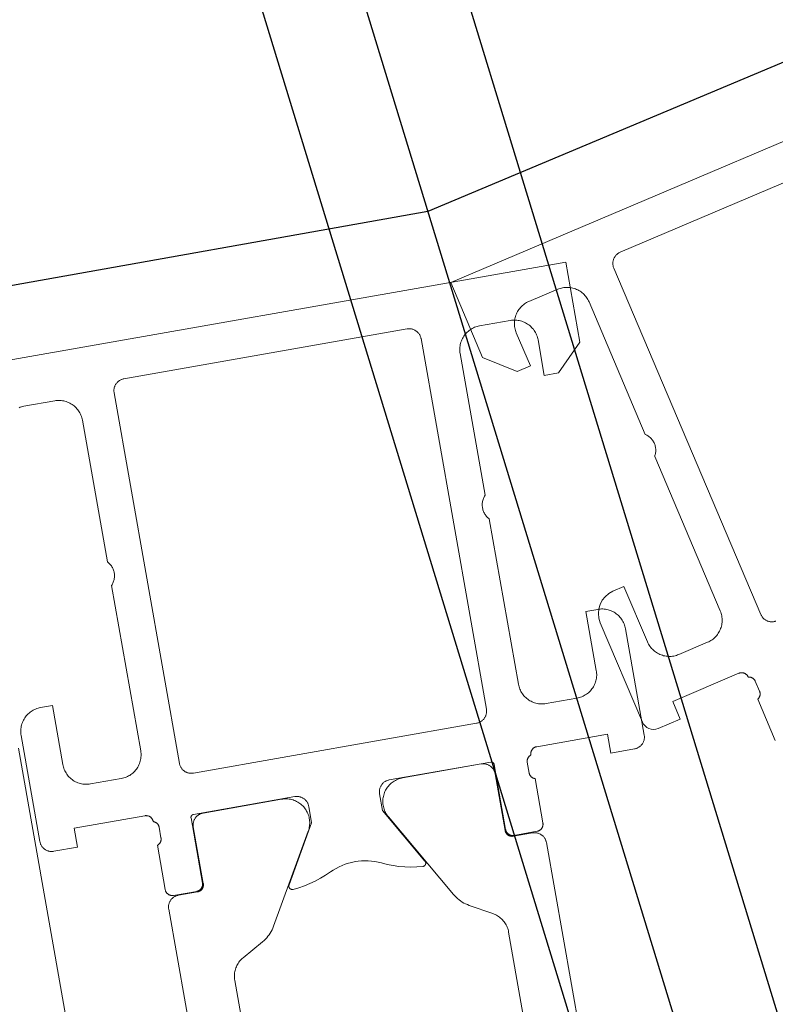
# Model space of a CAD drawing. Header units: metres. Extents: x 63115 to 703450, y -261936 to -53969.
# Tile 96 of 256: x 164896 to 164927, y -143811 to -143770. Entities that reach past the tile are written whole.
import ezdxf

# ---------------------------------------------------------------- set-up
doc = ezdxf.new("R2010")
doc.units = ezdxf.units.M
doc.layers.add('_01Hulplijnen', color=6, linetype='Continuous', plot=False)
for name, color, linetype in [('_02Binnenwanden', 2, 'Continuous'), ('_03-PROJECTION', 1, 'Continuous'), ('LAYER98', 7, 'Continuous')]:
    doc.layers.add(name, color=color, linetype=linetype)

# ---------------------------------------------------------------- blocks, each defined once
blk = doc.blocks.new('*U182')
at = {"layer": '_01Hulplijnen'}
blk.add_lwpolyline([(0, 113.503), (0, 0)], dxfattribs=at)
at = {"layer": '_02Binnenwanden'}
blk.add_lwpolyline([(-35.02, 0), (-35.02, 9.473), (-4.17, 9.473), (-4.17, 113.503), (4.17, 113.503), (4.17, 9.473), (35.02, 9.473), (35.02, 0)], close=True, dxfattribs=at)
blk = doc.blocks.new('schuco ruit')
at = {"layer": 'LAYER98', "color": 7, "linetype": 'Continuous', "lineweight": 9}
for points in [[(923.534, 57.185), (923.534, 55.684), (922.934, 55.684), (921.835, 56.784), (921.835, 60.184), (947.835, 60.184)], [(947.835, 60.184), (947.835, 56.784), (946.734, 55.684), (946.134, 55.684), (946.134, 57.185)], [(928.835, 58.584), (928.807, 58.584), (928.78, 58.581), (928.753, 58.578), (928.727, 58.573), (928.701, 58.566), (928.674, 58.558), (928.649, 58.549), (928.625, 58.538), (928.6, 58.526), (928.577, 58.513), (928.553, 58.498), (928.532, 58.483), (928.51, 58.465), (928.491, 58.447), (928.471, 58.428), (928.453, 58.408), (928.436, 58.387), (928.42, 58.365), (928.406, 58.342), (928.392, 58.319), (928.38, 58.294), (928.37, 58.269), (928.361, 58.244), (928.352, 58.218), (928.346, 58.192), (928.34, 58.165), (928.337, 58.139), (928.335, 58.111), (928.335, 58.084)], [(940.835, 58.584), (928.835, 58.584)], [(941.335, 58.084), (941.334, 58.111), (941.332, 58.139), (941.328, 58.165), (941.323, 58.192), (941.316, 58.218), (941.308, 58.244), (941.298, 58.269), (941.288, 58.294), (941.276, 58.319), (941.262, 58.342), (941.248, 58.365), (941.232, 58.387), (941.215, 58.408), (941.197, 58.428), (941.178, 58.447), (941.158, 58.465), (941.137, 58.483), (941.115, 58.498), (941.092, 58.513), (941.069, 58.526), (941.045, 58.538), (941.019, 58.549), (940.994, 58.558), (940.968, 58.566), (940.942, 58.573), (940.916, 58.578), (940.888, 58.581), (940.861, 58.584), (940.835, 58.584)], [(924.534, 58.185), (924.48, 58.183), (924.426, 58.179), (924.373, 58.172), (924.319, 58.161)], [(925.835, 58.185), (924.534, 58.185)], [(926.835, 57.185), (926.833, 57.239), (926.829, 57.293), (926.821, 57.347), (926.811, 57.4), (926.797, 57.452), (926.782, 57.504), (926.763, 57.555), (926.742, 57.605), (926.717, 57.653), (926.691, 57.7), (926.662, 57.746), (926.63, 57.79), (926.596, 57.832), (926.56, 57.873), (926.522, 57.911), (926.482, 57.947), (926.439, 57.981), (926.395, 58.013), (926.35, 58.042), (926.302, 58.068), (926.254, 58.092), (926.205, 58.114), (926.154, 58.132), (926.102, 58.148), (926.049, 58.161), (925.996, 58.172), (925.942, 58.179), (925.888, 58.183), (925.835, 58.185)], [(928.335, 58.084), (928.335, 42.384)], [(941.335, 42.384), (941.335, 58.084)], [(943.835, 58.185), (943.78, 58.183), (943.726, 58.179), (943.672, 58.172), (943.62, 58.161), (943.567, 58.148), (943.515, 58.132), (943.464, 58.114), (943.415, 58.092), (943.366, 58.068), (943.319, 58.042), (943.273, 58.013), (943.229, 57.981), (943.187, 57.947), (943.146, 57.911), (943.108, 57.873), (943.072, 57.832), (943.038, 57.79), (943.006, 57.746), (942.977, 57.7), (942.951, 57.653), (942.926, 57.605), (942.905, 57.555), (942.886, 57.504), (942.871, 57.452), (942.858, 57.4), (942.847, 57.347), (942.84, 57.293), (942.836, 57.239), (942.835, 57.185)], [(945.134, 58.185), (943.835, 58.185)], [(946.134, 57.185), (946.132, 57.239), (946.128, 57.293), (946.121, 57.347), (946.111, 57.4), (946.098, 57.452), (946.082, 57.504), (946.063, 57.555), (946.042, 57.605), (946.018, 57.653), (945.991, 57.7), (945.962, 57.746), (945.93, 57.79), (945.896, 57.832), (945.86, 57.873), (945.822, 57.911), (945.782, 57.947), (945.74, 57.981), (945.696, 58.013), (945.65, 58.042), (945.603, 58.068), (945.554, 58.092), (945.504, 58.114), (945.454, 58.132), (945.402, 58.148), (945.349, 58.161), (945.296, 58.172), (945.243, 58.179), (945.188, 58.183), (945.134, 58.185)], [(926.835, 51.184), (926.835, 57.185)], [(942.835, 57.185), (942.835, 51.184)], [(926.835, 50.184), (926.861, 50.214), (926.885, 50.244), (926.909, 50.276), (926.93, 50.309), (926.949, 50.344), (926.966, 50.379), (926.982, 50.415), (926.996, 50.452), (927.007, 50.49), (927.017, 50.528), (927.025, 50.567), (927.03, 50.606), (927.033, 50.645), (927.035, 50.684), (927.033, 50.724), (927.03, 50.763), (927.025, 50.802), (927.017, 50.841), (927.007, 50.879), (926.996, 50.917), (926.982, 50.954), (926.966, 50.99), (926.949, 51.025), (926.93, 51.059), (926.909, 51.093), (926.885, 51.125), (926.861, 51.155), (926.835, 51.184)], [(942.835, 51.184), (942.808, 51.155), (942.783, 51.125), (942.76, 51.093), (942.739, 51.059), (942.719, 51.025), (942.702, 50.99), (942.686, 50.954), (942.672, 50.917), (942.661, 50.879), (942.651, 50.841), (942.644, 50.802), (942.638, 50.763), (942.635, 50.724), (942.634, 50.684), (942.635, 50.645), (942.638, 50.606), (942.644, 50.567), (942.651, 50.528), (942.661, 50.49), (942.672, 50.452), (942.686, 50.415), (942.702, 50.379), (942.719, 50.344), (942.739, 50.309), (942.76, 50.276), (942.783, 50.244), (942.808, 50.214), (942.835, 50.184)], [(926.835, 43.184), (926.835, 50.184)], [(942.835, 50.184), (942.835, 43.184)], [(922.034, 44.684), (922.036, 44.739), (922.04, 44.793), (922.047, 44.846), (922.057, 44.899), (922.071, 44.952), (922.087, 45.004), (922.105, 45.055), (922.127, 45.104), (922.151, 45.153), (922.177, 45.2), (922.207, 45.246), (922.238, 45.29), (922.272, 45.332), (922.308, 45.372), (922.346, 45.41), (922.387, 45.447), (922.429, 45.481), (922.473, 45.512), (922.519, 45.541), (922.566, 45.568), (922.615, 45.592), (922.664, 45.613), (922.715, 45.632), (922.767, 45.648), (922.819, 45.661), (922.873, 45.671), (922.926, 45.679), (922.98, 45.683), (923.034, 45.684)], [(923.034, 45.684), (923.534, 45.684), (923.534, 43.184)], [(946.134, 43.184), (946.134, 45.684), (946.634, 45.684)], [(946.634, 45.684), (946.688, 45.683), (946.743, 45.679), (946.796, 45.671), (946.849, 45.661), (946.902, 45.648), (946.954, 45.632), (947.004, 45.613), (947.054, 45.592), (947.103, 45.568), (947.15, 45.541), (947.196, 45.512), (947.24, 45.481), (947.282, 45.447), (947.322, 45.41), (947.36, 45.372), (947.396, 45.332), (947.43, 45.29), (947.462, 45.246), (947.491, 45.2), (947.518, 45.153), (947.542, 45.104), (947.563, 45.055), (947.582, 45.004), (947.598, 44.952), (947.611, 44.899), (947.621, 44.846), (947.628, 44.793), (947.632, 44.739), (947.634, 44.684)], [(922.035, 40.184), (922.034, 44.684)], [(947.634, 44.684), (947.634, 40.184)], [(921.835, 19.094), (921.835, 44.174)], [(923.534, 43.184), (923.536, 43.13), (923.54, 43.076), (923.547, 43.023), (923.557, 42.97), (923.571, 42.917), (923.587, 42.865), (923.605, 42.814), (923.627, 42.765), (923.651, 42.716), (923.677, 42.669), (923.707, 42.623), (923.738, 42.579), (923.772, 42.537), (923.808, 42.497), (923.846, 42.458), (923.887, 42.422), (923.929, 42.388), (923.973, 42.357), (924.019, 42.327), (924.066, 42.301), (924.115, 42.277), (924.164, 42.255), (924.215, 42.237), (924.267, 42.221), (924.319, 42.208), (924.373, 42.198), (924.426, 42.19), (924.48, 42.186), (924.534, 42.184)], [(925.835, 42.184), (925.888, 42.186), (925.942, 42.19), (925.996, 42.198), (926.049, 42.208), (926.102, 42.221), (926.154, 42.237), (926.205, 42.255), (926.254, 42.277), (926.302, 42.301), (926.35, 42.327), (926.395, 42.357), (926.439, 42.388), (926.482, 42.422), (926.522, 42.458), (926.56, 42.497), (926.596, 42.537), (926.63, 42.579), (926.662, 42.623), (926.691, 42.669), (926.717, 42.716), (926.742, 42.765), (926.763, 42.814), (926.782, 42.865), (926.797, 42.917), (926.811, 42.97), (926.821, 43.023), (926.829, 43.076), (926.833, 43.13), (926.835, 43.184)], [(942.835, 43.184), (942.836, 43.13), (942.84, 43.076), (942.847, 43.023), (942.858, 42.97), (942.871, 42.917), (942.886, 42.865), (942.905, 42.814), (942.926, 42.765), (942.951, 42.716), (942.977, 42.669), (943.006, 42.623), (943.038, 42.579), (943.072, 42.537), (943.108, 42.497), (943.146, 42.458), (943.187, 42.422), (943.229, 42.388), (943.273, 42.357), (943.319, 42.327), (943.366, 42.301), (943.415, 42.277), (943.464, 42.255), (943.515, 42.237), (943.567, 42.221), (943.62, 42.208), (943.672, 42.198), (943.726, 42.19), (943.78, 42.186), (943.835, 42.184)], [(945.134, 42.184), (945.188, 42.186), (945.243, 42.19), (945.296, 42.198), (945.349, 42.208), (945.402, 42.221), (945.454, 42.237), (945.504, 42.255), (945.554, 42.277), (945.603, 42.301), (945.65, 42.327), (945.696, 42.357), (945.74, 42.388), (945.782, 42.422), (945.822, 42.458), (945.86, 42.497), (945.896, 42.537), (945.93, 42.579), (945.962, 42.623), (945.991, 42.669), (946.018, 42.716), (946.042, 42.765), (946.063, 42.814), (946.082, 42.865), (946.098, 42.917), (946.111, 42.97), (946.121, 43.023), (946.128, 43.076), (946.132, 43.13), (946.134, 43.184)], [(928.335, 42.384), (928.335, 42.357), (928.337, 42.33), (928.34, 42.304), (928.346, 42.277), (928.352, 42.251), (928.361, 42.225), (928.37, 42.199), (928.38, 42.174), (928.392, 42.15), (928.406, 42.127), (928.42, 42.104), (928.436, 42.082), (928.453, 42.061), (928.471, 42.041), (928.491, 42.021), (928.51, 42.003), (928.532, 41.986), (928.553, 41.971), (928.577, 41.956), (928.6, 41.943), (928.625, 41.931), (928.649, 41.92), (928.674, 41.91), (928.701, 41.903), (928.727, 41.896), (928.753, 41.891), (928.78, 41.887), (928.807, 41.885), (928.835, 41.884)], [(940.835, 41.884), (940.861, 41.885), (940.888, 41.887), (940.916, 41.891), (940.942, 41.896), (940.968, 41.903), (940.994, 41.91), (941.019, 41.92), (941.045, 41.931), (941.069, 41.943), (941.092, 41.956), (941.115, 41.971), (941.137, 41.986), (941.158, 42.003), (941.178, 42.021), (941.197, 42.041), (941.215, 42.061), (941.232, 42.082), (941.248, 42.104), (941.262, 42.127), (941.276, 42.15), (941.288, 42.174), (941.298, 42.199), (941.308, 42.225), (941.316, 42.251), (941.323, 42.277), (941.328, 42.304), (941.332, 42.33), (941.334, 42.357), (941.335, 42.384)], [(924.534, 42.184), (925.835, 42.184)], [(943.835, 42.184), (945.134, 42.184)], [(928.835, 41.884), (940.835, 41.884)], [(926.534, 40.484), (923.535, 40.484), (923.535, 39.684), (922.535, 39.684)], [(926.835, 40.184), (926.834, 40.201), (926.833, 40.217), (926.831, 40.233), (926.828, 40.249), (926.824, 40.265), (926.819, 40.28), (926.813, 40.295), (926.806, 40.31), (926.799, 40.325), (926.792, 40.339), (926.783, 40.353), (926.773, 40.366), (926.763, 40.379), (926.753, 40.391), (926.741, 40.402), (926.728, 40.413), (926.715, 40.423), (926.703, 40.433), (926.689, 40.442), (926.674, 40.45), (926.66, 40.457), (926.645, 40.463), (926.63, 40.469), (926.615, 40.473), (926.599, 40.477), (926.583, 40.481), (926.567, 40.483), (926.55, 40.484), (926.534, 40.484)], [(943.134, 40.484), (943.119, 40.484), (943.102, 40.483), (943.087, 40.481), (943.07, 40.477), (943.054, 40.473), (943.039, 40.469), (943.023, 40.463), (943.008, 40.457), (942.994, 40.45), (942.98, 40.442), (942.966, 40.433), (942.953, 40.423), (942.94, 40.413), (942.928, 40.402), (942.917, 40.391), (942.906, 40.379), (942.895, 40.366), (942.886, 40.353), (942.878, 40.339), (942.87, 40.325), (942.862, 40.31), (942.856, 40.295), (942.85, 40.28), (942.845, 40.265), (942.841, 40.249), (942.838, 40.233), (942.836, 40.217), (942.835, 40.201), (942.835, 40.184)], [(947.134, 39.684), (946.134, 39.684), (946.134, 40.484), (943.134, 40.484)], [(922.535, 39.684), (922.507, 39.685), (922.48, 39.687), (922.454, 39.691), (922.426, 39.696), (922.401, 39.703), (922.375, 39.711), (922.349, 39.72), (922.325, 39.731), (922.3, 39.743), (922.277, 39.756), (922.253, 39.771), (922.232, 39.786), (922.211, 39.803), (922.19, 39.821), (922.171, 39.841), (922.153, 39.861), (922.136, 39.882), (922.121, 39.904), (922.106, 39.927), (922.092, 39.95), (922.081, 39.974), (922.07, 39.999), (922.06, 40.025), (922.052, 40.051), (922.046, 40.077), (922.041, 40.104), (922.038, 40.13), (922.035, 40.157), (922.035, 40.184)], [(927.035, 39.911), (927.035, 39.926), (927.034, 39.941), (927.032, 39.956), (927.029, 39.971), (927.026, 39.986), (927.021, 40.001), (927.016, 40.015), (927.01, 40.029), (927.004, 40.043), (926.997, 40.056), (926.989, 40.069), (926.981, 40.081), (926.971, 40.093), (926.962, 40.105), (926.951, 40.116), (926.94, 40.126), (926.928, 40.136), (926.916, 40.145), (926.903, 40.153), (926.89, 40.161), (926.877, 40.168), (926.863, 40.174), (926.849, 40.18), (926.835, 40.184)], [(927.035, 39.457), (927.035, 39.911)], [(928.535, 40.184), (928.528, 40.184), (928.521, 40.184), (928.515, 40.183), (928.508, 40.181), (928.503, 40.18), (928.496, 40.178), (928.49, 40.176), (928.484, 40.173), (928.478, 40.171), (928.472, 40.167), (928.467, 40.164), (928.462, 40.16), (928.457, 40.156), (928.452, 40.151), (928.447, 40.147), (928.443, 40.142), (928.439, 40.137), (928.435, 40.132), (928.431, 40.126), (928.428, 40.121), (928.425, 40.115), (928.422, 40.109), (928.42, 40.103), (928.419, 40.097), (928.418, 40.09), (928.416, 40.084), (928.415, 40.077), (928.415, 40.071), (928.415, 40.064)], [(928.415, 40.064), (928.415, 37.304)], [(928.444, 39.674), (928.444, 39.702), (928.446, 39.729), (928.45, 39.755), (928.455, 39.782), (928.462, 39.808), (928.469, 39.834), (928.479, 39.859), (928.49, 39.884), (928.502, 39.909), (928.515, 39.932), (928.53, 39.955), (928.545, 39.977), (928.562, 39.998), (928.581, 40.018), (928.599, 40.037), (928.62, 40.056), (928.641, 40.073), (928.663, 40.088), (928.685, 40.103), (928.71, 40.116), (928.733, 40.128), (928.758, 40.139), (928.784, 40.148), (928.809, 40.156), (928.836, 40.163), (928.863, 40.168), (928.889, 40.172), (928.917, 40.174), (928.943, 40.175)], [(932.835, 40.184), (928.535, 40.184)], [(928.943, 40.175), (932.27, 40.175)], [(932.27, 40.175), (932.324, 40.173), (932.378, 40.169), (932.431, 40.162), (932.484, 40.152), (932.536, 40.139), (932.587, 40.123), (932.637, 40.105), (932.687, 40.084), (932.735, 40.06), (932.782, 40.034), (932.828, 40.005), (932.872, 39.974), (932.914, 39.941), (932.954, 39.905), (932.992, 39.868), (933.028, 39.828), (933.062, 39.786), (933.093, 39.743), (933.123, 39.698), (933.15, 39.651), (933.174, 39.603), (933.196, 39.554), (933.214, 39.504), (933.231, 39.453), (933.245, 39.401), (933.255, 39.348), (933.263, 39.295), (933.268, 39.242), (933.27, 39.188), (933.27, 39.134), (933.266, 39.081), (933.259, 39.028), (933.251, 38.975), (933.238, 38.922), (933.223, 38.871), (933.206, 38.82), (933.185, 38.77), (933.162, 38.722), (933.136, 38.675)], [(933.335, 39.684), (933.334, 39.712), (933.332, 39.738), (933.328, 39.765), (933.323, 39.792), (933.316, 39.818), (933.308, 39.844), (933.298, 39.869), (933.288, 39.894), (933.276, 39.919), (933.262, 39.942), (933.248, 39.965), (933.232, 39.987), (933.215, 40.008), (933.197, 40.028), (933.178, 40.047), (933.158, 40.066), (933.137, 40.082), (933.115, 40.098), (933.092, 40.113), (933.069, 40.126), (933.045, 40.138), (933.019, 40.149), (932.994, 40.158), (932.968, 40.166), (932.942, 40.173), (932.916, 40.178), (932.888, 40.181), (932.861, 40.184), (932.835, 40.184)], [(936.835, 40.184), (936.807, 40.184), (936.78, 40.181), (936.753, 40.178), (936.727, 40.173), (936.701, 40.166), (936.674, 40.158), (936.649, 40.149), (936.625, 40.138), (936.6, 40.126), (936.577, 40.113), (936.553, 40.098), (936.532, 40.082), (936.51, 40.066), (936.491, 40.047), (936.471, 40.028), (936.454, 40.008), (936.436, 39.987), (936.42, 39.965), (936.406, 39.942), (936.392, 39.919), (936.38, 39.894), (936.37, 39.869), (936.361, 39.844), (936.352, 39.818), (936.346, 39.792), (936.34, 39.765), (936.337, 39.738), (936.335, 39.712), (936.335, 39.684)], [(936.532, 38.675), (936.506, 38.722), (936.483, 38.77), (936.463, 38.82), (936.445, 38.871), (936.43, 38.922), (936.419, 38.975), (936.409, 39.028), (936.403, 39.081), (936.399, 39.134), (936.398, 39.188), (936.4, 39.242), (936.406, 39.295), (936.414, 39.348), (936.424, 39.401), (936.438, 39.453), (936.454, 39.504), (936.473, 39.554), (936.495, 39.603), (936.519, 39.651), (936.545, 39.698), (936.575, 39.743), (936.607, 39.786), (936.641, 39.828), (936.677, 39.868), (936.715, 39.905), (936.755, 39.941), (936.797, 39.974), (936.841, 40.005), (936.886, 40.034), (936.933, 40.06), (936.982, 40.084), (937.031, 40.105), (937.082, 40.123), (937.132, 40.139), (937.185, 40.152), (937.238, 40.162), (937.291, 40.169), (937.344, 40.173), (937.398, 40.175)], [(941.134, 40.184), (936.835, 40.184)], [(937.398, 40.175), (940.725, 40.175)], [(940.725, 40.175), (940.753, 40.174), (940.779, 40.172), (940.806, 40.168), (940.833, 40.163), (940.859, 40.156), (940.884, 40.148), (940.911, 40.139), (940.935, 40.128), (940.96, 40.116), (940.983, 40.103), (941.005, 40.088), (941.028, 40.073), (941.048, 40.056), (941.069, 40.037), (941.088, 40.018), (941.106, 39.998), (941.124, 39.977), (941.139, 39.955), (941.154, 39.932), (941.167, 39.909), (941.179, 39.884), (941.19, 39.859), (941.199, 39.834), (941.207, 39.808), (941.213, 39.782), (941.218, 39.755), (941.222, 39.729), (941.224, 39.702), (941.225, 39.674)], [(941.254, 40.064), (941.254, 40.071), (941.253, 40.077), (941.253, 40.084), (941.252, 40.09), (941.25, 40.097), (941.248, 40.103), (941.246, 40.109), (941.243, 40.115), (941.24, 40.121), (941.237, 40.126), (941.234, 40.132), (941.23, 40.137), (941.226, 40.142), (941.221, 40.147), (941.216, 40.151), (941.212, 40.156), (941.207, 40.16), (941.202, 40.164), (941.196, 40.167), (941.19, 40.171), (941.185, 40.173), (941.178, 40.176), (941.172, 40.178), (941.167, 40.18), (941.16, 40.181), (941.154, 40.183), (941.147, 40.184), (941.141, 40.184), (941.134, 40.184)], [(941.254, 37.304), (941.254, 40.064)], [(942.835, 40.184), (942.82, 40.18), (942.805, 40.174), (942.792, 40.168), (942.779, 40.161), (942.765, 40.153), (942.753, 40.145), (942.741, 40.136), (942.729, 40.126), (942.717, 40.116), (942.708, 40.105), (942.697, 40.093), (942.688, 40.081), (942.679, 40.069), (942.671, 40.056), (942.665, 40.043), (942.658, 40.029), (942.652, 40.015), (942.647, 40.001), (942.643, 39.986), (942.639, 39.971), (942.637, 39.956), (942.635, 39.941), (942.634, 39.926), (942.634, 39.911)], [(942.634, 39.911), (942.634, 39.457)], [(947.634, 40.184), (947.633, 40.157), (947.631, 40.13), (947.628, 40.104), (947.623, 40.077), (947.616, 40.051), (947.608, 40.025), (947.599, 39.999), (947.588, 39.974), (947.576, 39.95), (947.563, 39.927), (947.548, 39.904), (947.532, 39.882), (947.515, 39.861), (947.498, 39.841), (947.478, 39.821), (947.458, 39.803), (947.437, 39.786), (947.415, 39.771), (947.392, 39.756), (947.369, 39.743), (947.344, 39.731), (947.319, 39.72), (947.294, 39.711), (947.268, 39.703), (947.242, 39.696), (947.215, 39.691), (947.188, 39.687), (947.162, 39.685), (947.134, 39.684)], [(926.835, 39.184), (926.849, 39.189), (926.863, 39.194), (926.877, 39.201), (926.89, 39.208), (926.903, 39.215), (926.916, 39.224), (926.928, 39.233), (926.94, 39.242), (926.951, 39.253), (926.962, 39.264), (926.971, 39.275), (926.981, 39.287), (926.989, 39.299), (926.997, 39.312), (927.004, 39.326), (927.01, 39.339), (927.016, 39.353), (927.021, 39.368), (927.026, 39.382), (927.029, 39.397), (927.032, 39.412), (927.034, 39.427), (927.035, 39.442), (927.035, 39.457)], [(928.444, 37.275), (928.444, 39.674)], [(931.956, 36.597), (933.335, 38.984), (933.335, 39.684)], [(936.335, 39.684), (936.335, 38.984), (937.712, 36.597)], [(941.225, 39.674), (941.225, 37.275)], [(942.634, 39.457), (942.634, 39.442), (942.635, 39.427), (942.637, 39.412), (942.639, 39.397), (942.643, 39.382), (942.647, 39.368), (942.652, 39.353), (942.658, 39.339), (942.665, 39.326), (942.671, 39.312), (942.679, 39.299), (942.688, 39.287), (942.697, 39.275), (942.708, 39.264), (942.717, 39.253), (942.729, 39.242), (942.741, 39.233), (942.753, 39.224), (942.765, 39.215), (942.779, 39.208), (942.792, 39.201), (942.805, 39.194), (942.82, 39.189), (942.835, 39.184)], [(926.835, 37.304), (926.835, 39.184)], [(942.835, 39.184), (942.835, 37.304)], [(933.136, 38.675), (931.023, 35.013)], [(938.646, 35.013), (936.532, 38.675)], [(927.134, 37.004), (927.118, 37.005), (927.102, 37.006), (927.086, 37.008), (927.07, 37.011), (927.054, 37.015), (927.039, 37.02), (927.023, 37.025), (927.008, 37.032), (926.994, 37.039), (926.98, 37.047), (926.966, 37.056), (926.953, 37.065), (926.94, 37.076), (926.928, 37.087), (926.917, 37.098), (926.906, 37.11), (926.895, 37.123), (926.886, 37.136), (926.878, 37.15), (926.87, 37.164), (926.862, 37.178), (926.856, 37.193), (926.85, 37.208), (926.845, 37.224), (926.841, 37.24), (926.838, 37.256), (926.837, 37.272), (926.835, 37.288), (926.835, 37.304)], [(926.835, 36.474), (926.835, 36.502), (926.837, 36.529), (926.84, 36.555), (926.846, 36.582), (926.852, 36.608), (926.861, 36.634), (926.87, 36.66), (926.88, 36.684), (926.892, 36.709), (926.906, 36.732), (926.92, 36.755), (926.936, 36.777), (926.954, 36.798), (926.971, 36.818), (926.991, 36.837), (927.01, 36.856), (927.032, 36.872), (927.053, 36.888), (927.077, 36.903), (927.1, 36.916), (927.125, 36.928), (927.149, 36.939), (927.174, 36.948), (927.201, 36.956), (927.227, 36.963), (927.253, 36.968), (927.28, 36.972), (927.307, 36.974), (927.335, 36.974)], [(928.115, 37.004), (927.134, 37.004)], [(927.335, 36.974), (928.144, 36.974)], [(928.415, 37.304), (928.414, 37.288), (928.413, 37.272), (928.411, 37.256), (928.408, 37.24), (928.404, 37.224), (928.399, 37.208), (928.393, 37.193), (928.386, 37.178), (928.379, 37.164), (928.372, 37.15), (928.363, 37.136), (928.353, 37.123), (928.343, 37.11), (928.333, 37.098), (928.321, 37.087), (928.308, 37.076), (928.295, 37.065), (928.283, 37.056), (928.269, 37.047), (928.254, 37.039), (928.24, 37.032), (928.225, 37.025), (928.211, 37.02), (928.195, 37.015), (928.179, 37.011), (928.163, 37.008), (928.147, 37.006), (928.13, 37.005), (928.115, 37.004)], [(928.144, 36.974), (928.16, 36.975), (928.176, 36.976), (928.192, 36.978), (928.209, 36.982), (928.224, 36.985), (928.24, 36.99), (928.254, 36.996), (928.27, 37.002), (928.285, 37.009), (928.298, 37.017), (928.312, 37.026), (928.326, 37.036), (928.338, 37.046), (928.35, 37.057), (928.362, 37.068), (928.373, 37.08), (928.382, 37.093), (928.392, 37.106), (928.401, 37.12), (928.409, 37.134), (928.417, 37.149), (928.422, 37.163), (928.428, 37.179), (928.433, 37.194), (928.437, 37.21), (928.44, 37.226), (928.442, 37.242), (928.444, 37.258), (928.444, 37.275)], [(935.914, 36.832), (935.786, 36.889), (935.656, 36.938), (935.523, 36.98), (935.387, 37.015), (935.251, 37.042), (935.113, 37.061), (934.973, 37.073), (934.835, 37.077), (934.695, 37.073), (934.556, 37.061), (934.418, 37.042), (934.281, 37.015), (934.146, 36.98), (934.013, 36.938), (933.882, 36.889), (933.755, 36.832)], [(941.225, 37.275), (941.225, 37.258), (941.226, 37.242), (941.229, 37.226), (941.232, 37.21), (941.236, 37.194), (941.241, 37.179), (941.246, 37.163), (941.253, 37.149), (941.259, 37.134), (941.267, 37.12), (941.276, 37.106), (941.286, 37.093), (941.296, 37.08), (941.307, 37.068), (941.318, 37.057), (941.331, 37.046), (941.343, 37.036), (941.356, 37.026), (941.37, 37.017), (941.384, 37.009), (941.399, 37.002), (941.414, 36.996), (941.429, 36.99), (941.445, 36.985), (941.461, 36.982), (941.476, 36.978), (941.492, 36.976), (941.508, 36.975), (941.525, 36.974)], [(941.554, 37.004), (941.538, 37.005), (941.522, 37.006), (941.505, 37.008), (941.49, 37.011), (941.474, 37.015), (941.459, 37.02), (941.443, 37.025), (941.428, 37.032), (941.414, 37.039), (941.4, 37.047), (941.386, 37.056), (941.373, 37.065), (941.36, 37.076), (941.348, 37.087), (941.337, 37.098), (941.326, 37.11), (941.315, 37.123), (941.306, 37.136), (941.297, 37.15), (941.29, 37.164), (941.282, 37.178), (941.276, 37.193), (941.27, 37.208), (941.265, 37.224), (941.261, 37.24), (941.258, 37.256), (941.256, 37.272), (941.254, 37.288), (941.254, 37.304)], [(941.525, 36.974), (942.335, 36.974)], [(942.534, 37.004), (941.554, 37.004)], [(942.335, 36.974), (942.361, 36.974), (942.388, 36.972), (942.416, 36.968), (942.442, 36.963), (942.468, 36.956), (942.494, 36.948), (942.519, 36.939), (942.545, 36.928), (942.569, 36.916), (942.592, 36.903), (942.615, 36.888), (942.637, 36.872), (942.658, 36.856), (942.678, 36.837), (942.697, 36.818), (942.715, 36.798), (942.732, 36.777), (942.749, 36.755), (942.762, 36.732), (942.776, 36.709), (942.788, 36.684), (942.798, 36.66), (942.808, 36.634), (942.816, 36.608), (942.823, 36.582), (942.828, 36.555), (942.832, 36.529), (942.834, 36.502), (942.835, 36.474)], [(942.835, 37.304), (942.834, 37.288), (942.833, 37.272), (942.831, 37.256), (942.828, 37.24), (942.823, 37.224), (942.819, 37.208), (942.813, 37.193), (942.806, 37.178), (942.799, 37.164), (942.792, 37.15), (942.783, 37.136), (942.773, 37.123), (942.763, 37.11), (942.753, 37.098), (942.741, 37.087), (942.728, 37.076), (942.715, 37.065), (942.703, 37.056), (942.689, 37.047), (942.674, 37.039), (942.66, 37.032), (942.645, 37.025), (942.63, 37.02), (942.615, 37.015), (942.599, 37.011), (942.583, 37.008), (942.567, 37.006), (942.55, 37.005), (942.534, 37.004)], [(932.087, 36.389), (932.079, 36.388), (932.071, 36.388), (932.064, 36.389), (932.056, 36.39), (932.048, 36.391), (932.042, 36.392), (932.034, 36.395), (932.027, 36.397), (932.02, 36.4), (932.013, 36.403), (932.006, 36.407), (932.001, 36.41), (931.994, 36.415), (931.988, 36.42), (931.982, 36.424), (931.977, 36.43), (931.972, 36.435), (931.967, 36.441), (931.962, 36.447), (931.959, 36.453), (931.955, 36.46), (931.951, 36.466), (931.948, 36.473), (931.945, 36.48), (931.943, 36.487), (931.941, 36.495), (931.939, 36.502), (931.938, 36.51), (931.937, 36.517), (931.937, 36.525), (931.937, 36.532), (931.938, 36.54), (931.938, 36.547), (931.94, 36.555), (931.941, 36.562), (931.944, 36.569), (931.946, 36.576), (931.949, 36.583), (931.952, 36.59), (931.956, 36.597)], [(933.755, 36.832), (933.529, 36.731), (933.297, 36.642), (933.061, 36.566), (932.821, 36.502), (932.579, 36.451), (932.333, 36.413), (932.087, 36.389)], [(937.583, 36.389), (937.336, 36.413), (937.09, 36.451), (936.847, 36.502), (936.608, 36.566), (936.372, 36.642), (936.14, 36.731), (935.914, 36.832)], [(937.712, 36.597), (937.716, 36.59), (937.719, 36.583), (937.722, 36.576), (937.725, 36.569), (937.727, 36.562), (937.729, 36.555), (937.73, 36.547), (937.731, 36.54), (937.731, 36.532), (937.731, 36.525), (937.731, 36.517), (937.73, 36.51), (937.729, 36.502), (937.728, 36.495), (937.726, 36.487), (937.723, 36.48), (937.72, 36.473), (937.717, 36.466), (937.714, 36.46), (937.711, 36.453), (937.706, 36.447), (937.702, 36.441), (937.697, 36.435), (937.692, 36.43), (937.686, 36.424), (937.68, 36.42), (937.674, 36.415), (937.669, 36.41), (937.662, 36.407), (937.655, 36.403), (937.648, 36.4), (937.641, 36.397), (937.634, 36.395), (937.628, 36.392), (937.62, 36.391), (937.613, 36.39), (937.605, 36.389), (937.597, 36.388), (937.589, 36.388), (937.583, 36.389)], [(922.535, 20.434), (926.835, 20.434), (926.835, 36.474)], [(942.835, 36.474), (942.835, 20.434), (947.134, 20.434)], [(931.023, 35.013), (930.981, 34.945), (930.935, 34.879), (930.886, 34.815), (930.834, 34.754), (930.778, 34.696), (930.719, 34.641), (930.658, 34.589), (930.593, 34.541), (930.527, 34.496), (930.458, 34.455)], [(939.211, 34.455), (939.141, 34.496), (939.075, 34.541), (939.01, 34.589), (938.95, 34.641), (938.89, 34.696), (938.835, 34.754), (938.783, 34.815), (938.734, 34.879), (938.688, 34.945), (938.646, 35.013)], [(930.458, 34.455), (929.545, 33.942)], [(940.125, 33.942), (939.211, 34.455)], [(929.545, 33.942), (929.499, 33.915), (929.455, 33.886), (929.413, 33.854), (929.372, 33.82), (929.333, 33.784), (929.296, 33.745), (929.261, 33.705), (929.229, 33.664), (929.199, 33.62), (929.17, 33.575), (929.145, 33.529), (929.122, 33.481), (929.102, 33.432), (929.084, 33.383), (929.069, 33.332), (929.056, 33.28), (929.046, 33.228), (929.04, 33.176), (929.035, 33.123), (929.034, 33.07)], [(940.635, 33.07), (940.633, 33.123), (940.629, 33.176), (940.623, 33.228), (940.613, 33.28), (940.6, 33.332), (940.585, 33.383), (940.567, 33.432), (940.546, 33.481), (940.523, 33.529), (940.498, 33.575), (940.47, 33.62), (940.44, 33.664), (940.407, 33.705), (940.373, 33.745), (940.336, 33.784), (940.296, 33.82), (940.256, 33.854), (940.213, 33.886), (940.17, 33.915), (940.125, 33.942)], [(929.034, 33.07), (929.035, 14.799)], [(940.634, 14.799), (940.635, 33.07)]]:
    blk.add_lwpolyline(points, dxfattribs=at)
blk = doc.blocks.new('*U164')
at = {"layer": 'LAYER98', "color": 7, "linetype": 'Continuous', "lineweight": 9}
for points in [[(23.85, 60), (23.85, 56.6), (24.95, 55.5), (25.55, 55.5), (25.55, 57)], [(48.15, 57), (48.15, 55.5), (48.75, 55.5), (49.85, 56.6), (49.85, 60), (23.85, 60)], [(30.35, 57.9), (30.351, 57.927), (30.353, 57.954), (30.357, 57.981), (30.362, 58.008), (30.368, 58.034), (30.376, 58.06), (30.385, 58.085), (30.396, 58.11), (30.408, 58.134), (30.421, 58.158), (30.436, 58.181), (30.452, 58.203), (30.469, 58.224), (30.487, 58.244), (30.506, 58.263), (30.526, 58.281), (30.547, 58.298), (30.569, 58.314), (30.592, 58.328), (30.616, 58.342), (30.64, 58.354), (30.665, 58.365), (30.69, 58.374), (30.716, 58.382), (30.743, 58.388), (30.769, 58.393), (30.795, 58.397), (30.823, 58.399), (30.85, 58.4)], [(30.85, 58.4), (42.85, 58.4)], [(25.55, 57), (25.551, 57.055), (25.556, 57.109), (25.563, 57.162), (25.574, 57.215), (25.586, 57.268), (25.602, 57.32), (25.621, 57.371), (25.642, 57.42), (25.667, 57.469), (25.693, 57.516), (25.722, 57.562), (25.753, 57.606), (25.788, 57.648), (25.824, 57.688), (25.862, 57.726), (25.903, 57.763), (25.945, 57.797), (25.989, 57.828), (26.035, 57.857), (26.082, 57.884), (26.13, 57.908), (26.18, 57.929), (26.231, 57.948), (26.283, 57.964), (26.334, 57.977), (26.388, 57.987), (26.442, 57.995), (26.496, 57.999), (26.55, 58)], [(26.55, 58), (27.85, 58)], [(27.85, 58), (27.904, 57.999), (27.958, 57.995), (28.011, 57.987), (28.065, 57.977), (28.118, 57.964), (28.169, 57.948), (28.22, 57.929), (28.27, 57.908), (28.318, 57.884), (28.366, 57.857), (28.411, 57.828), (28.455, 57.797), (28.498, 57.763), (28.538, 57.726), (28.576, 57.688), (28.612, 57.648), (28.646, 57.606), (28.677, 57.562), (28.707, 57.516), (28.734, 57.469), (28.757, 57.42), (28.779, 57.371), (28.797, 57.32), (28.813, 57.268), (28.827, 57.215), (28.836, 57.162), (28.844, 57.109), (28.848, 57.055), (28.85, 57)], [(30.35, 42.2), (30.35, 57.9)], [(28.85, 57), (28.85, 51)], [(28.85, 51), (28.876, 50.971), (28.901, 50.94), (28.924, 50.908), (28.946, 50.875), (28.965, 50.841), (28.983, 50.805), (28.999, 50.769), (29.012, 50.732), (29.023, 50.695), (29.033, 50.656), (29.041, 50.618), (29.045, 50.579), (29.049, 50.539), (29.05, 50.5), (29.049, 50.461), (29.045, 50.421), (29.041, 50.382), (29.033, 50.344), (29.023, 50.305), (29.012, 50.268), (28.999, 50.231), (28.983, 50.195), (28.965, 50.159), (28.946, 50.125), (28.924, 50.092), (28.901, 50.06), (28.876, 50.029), (28.85, 50)], [(28.85, 50), (28.85, 43)], [(25.55, 43), (25.55, 45.5), (25.05, 45.5)], [(24.05, 44.5), (24.05, 40)], [(26.55, 42), (26.496, 42.001), (26.442, 42.006), (26.388, 42.013), (26.334, 42.023), (26.283, 42.036), (26.231, 42.052), (26.18, 42.071), (26.13, 42.093), (26.082, 42.116), (26.035, 42.143), (25.989, 42.172), (25.945, 42.204), (25.903, 42.238), (25.862, 42.274), (25.824, 42.312), (25.788, 42.353), (25.753, 42.395), (25.722, 42.439), (25.693, 42.484), (25.667, 42.531), (25.642, 42.58), (25.621, 42.63), (25.602, 42.681), (25.586, 42.732), (25.574, 42.785), (25.563, 42.838), (25.556, 42.892), (25.551, 42.946), (25.55, 43)], [(28.85, 43), (28.848, 42.946), (28.844, 42.892), (28.836, 42.838), (28.827, 42.785), (28.813, 42.732), (28.797, 42.681), (28.779, 42.63), (28.757, 42.58), (28.733, 42.531), (28.707, 42.484), (28.677, 42.439), (28.646, 42.395), (28.612, 42.353), (28.576, 42.312), (28.538, 42.274), (28.498, 42.238), (28.455, 42.204), (28.411, 42.172), (28.366, 42.143), (28.318, 42.116), (28.27, 42.093), (28.22, 42.071), (28.169, 42.052), (28.118, 42.036), (28.065, 42.023), (28.011, 42.013), (27.958, 42.006), (27.904, 42.001), (27.85, 42)], [(27.85, 42), (26.55, 42)], [(30.823, 41.701), (30.795, 41.703), (30.769, 41.707), (30.743, 41.712), (30.716, 41.718), (30.69, 41.726), (30.665, 41.736), (30.64, 41.746), (30.616, 41.758), (30.592, 41.771), (30.569, 41.786), (30.547, 41.802), (30.526, 41.819), (30.506, 41.837), (30.487, 41.856), (30.469, 41.876), (30.452, 41.897), (30.436, 41.919), (30.421, 41.942), (30.408, 41.966), (30.396, 41.99), (30.385, 42.015), (30.376, 42.04), (30.368, 42.066), (30.362, 42.093), (30.357, 42.119), (30.353, 42.146), (30.351, 42.173), (30.35, 42.2)], [(24.55, 39.5), (25.55, 39.5), (25.55, 40.3), (28.549, 40.3)], [(28.549, 40.3), (28.566, 40.3), (28.582, 40.298), (28.598, 40.296), (28.614, 40.293), (28.629, 40.289), (28.645, 40.284), (28.661, 40.279), (28.675, 40.272), (28.69, 40.265), (28.705, 40.257), (28.718, 40.248), (28.731, 40.239), (28.744, 40.229), (28.756, 40.218), (28.767, 40.206), (28.779, 40.194), (28.789, 40.182), (28.798, 40.168), (28.807, 40.155), (28.815, 40.14), (28.822, 40.126), (28.829, 40.111), (28.834, 40.096), (28.839, 40.08), (28.843, 40.064), (28.846, 40.048), (28.848, 40.032), (28.849, 40.016), (28.85, 40)], [(28.85, 40), (28.865, 39.995), (28.878, 39.99), (28.892, 39.983), (28.906, 39.977), (28.918, 39.969), (28.931, 39.96), (28.944, 39.951), (28.956, 39.942), (28.966, 39.931), (28.977, 39.92), (28.987, 39.909), (28.996, 39.897), (29.004, 39.885), (29.012, 39.872), (29.02, 39.858), (29.026, 39.845), (29.032, 39.831), (29.037, 39.816), (29.042, 39.802), (29.044, 39.787), (29.047, 39.772), (29.049, 39.757), (29.049, 39.742), (29.05, 39.727)], [(29.05, 39.727), (29.05, 39.273)], [(29.05, 39.273), (29.049, 39.258), (29.049, 39.243), (29.047, 39.228), (29.044, 39.213), (29.042, 39.198), (29.037, 39.183), (29.032, 39.169), (29.026, 39.155), (29.02, 39.141), (29.012, 39.128), (29.004, 39.115), (28.996, 39.103), (28.987, 39.091), (28.977, 39.079), (28.966, 39.068), (28.956, 39.058), (28.944, 39.048), (28.931, 39.039), (28.918, 39.031), (28.906, 39.023), (28.892, 39.016), (28.878, 39.01), (28.865, 39.004), (28.85, 39)], [(28.85, 39), (28.85, 37.12)]]:
    blk.add_lwpolyline(points, dxfattribs=at)
for points in [[(25.05, 45.5, 0.414162), (24.05, 44.5)], [(24.05, 40, 0.414245), (24.55, 39.5)]]:
    blk.add_lwpolyline(points, format="xyb", dxfattribs=at)
blk = doc.blocks.new('pui_02')
at = {"layer": '_03-PROJECTION'}
blk.add_lwpolyline([(3683.244, -2153.989), (2813.27, -2519.632), (1888.232, -2684.239), (1593.735, -2716.683), (0, -2821.903)], dxfattribs=at)
at = {"layer": '_02Binnenwanden', "xscale": -1, "rotation": 17.00000000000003}
blk.add_blockref('*U182', (2829.863, -2573.903), dxfattribs=at)
at = {"layer": '_03-PROJECTION'}
for name, p, rotation in [('*U164', (2815.71, -2587.147), 23), ('schuco ruit', (1896.035, -2745.599), 9.999999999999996)]:
    blk.add_blockref(name, p, dxfattribs=dict(at, rotation=rotation))

msp = doc.modelspace()

# ---------------------------------------------------------------- block references
at = {"layer": '_02Binnenwanden'}
msp.add_blockref('pui_02', (162099.369, -141258.61), dxfattribs=at)

doc.saveas('drawing.dxf')
